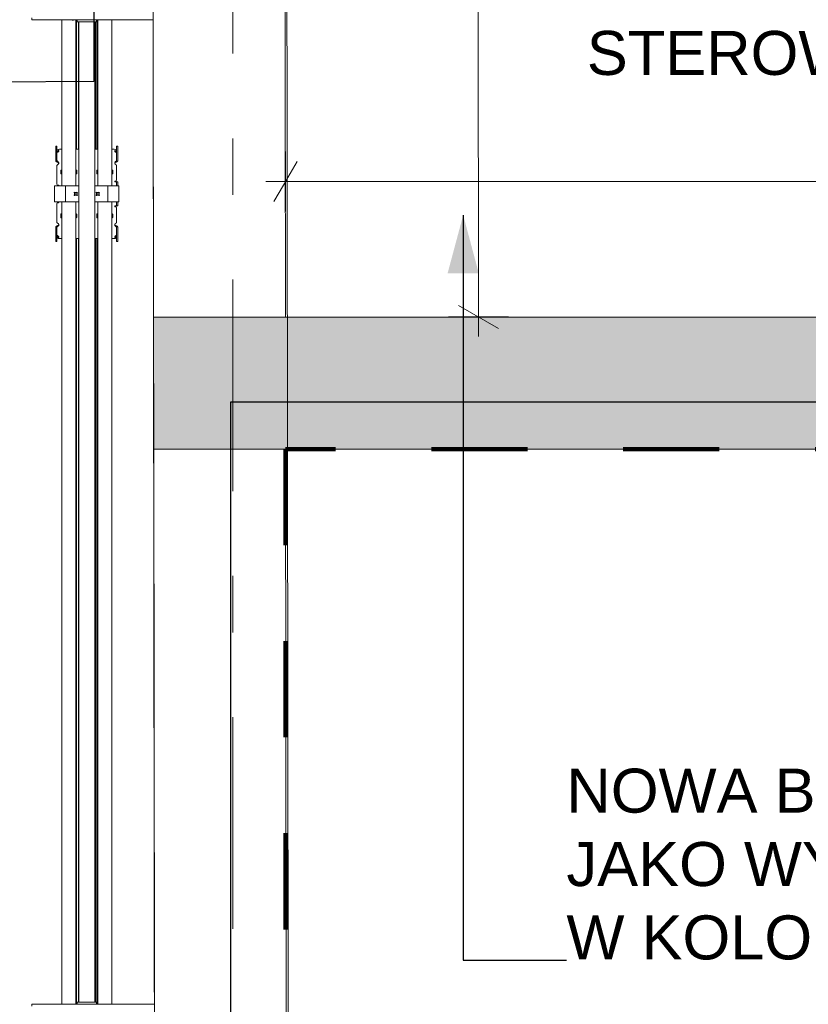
# Model space of a CAD drawing. Header units: centimetres. Extents: x -1436 to 1974, y -887 to 4352.
# Tile 54 of 105: x 589 to 786, y 2138 to 2384. Entities that reach past the tile are written whole.
import ezdxf
from ezdxf.enums import TextEntityAlignment as Align

# ---------------------------------------------------------------- set-up
doc = ezdxf.new("R2010")
doc.units = ezdxf.units.CM
doc.header["$MEASUREMENT"] = 0
for name, pattern in [('Przerywana', [48, 24, -24]), ('Przerywana podwójnie', [109.361107, 52.916665, -21.166666, 14.111111, -21.166666]), ('Wipeout_Contour', [100, 0, -100])]:
    doc.linetypes.add(name, pattern=pattern)
for name, color, linetype, lineweight, true_color in [('00 - nowa technologia myjni_Nr_pióra__246', 7, 'Continuous', 20, 0x1db3b3), ('103-Z Zakres opracowania_Nr_pióra__255', 7, 'Continuous', 140, 0x00a400), ('420-K Ściany_Nr_pióra__87', 7, 'Continuous', 20, 0xbfe1b7)]:
    doc.layers.add(name, color=color, linetype=linetype, lineweight=lineweight, true_color=true_color)
for name, color, linetype in [('131-Z Drogi', 7, 'Continuous'), ('299-A Wymiary Opisy', 7, 'Continuous'), ('410-K Osie główne', 7, 'Continuous'), ('420-K Ściany', 7, 'Continuous'), ('460 - Stropy', 7, 'Continuous'), ('Nowe_460 - Stropy', 7, 'Continuous')]:
    doc.layers.add(name, color=color, linetype=linetype)
for name, color, linetype, lineweight in [('131-Z Drogi_Nr_pióra__12', 7, 'Continuous', 13), ('199-Z Wymiary i opisy_Nr_pióra__11', 7, 'Continuous', 0), ('201-A Ppoż_Nr_pióra__31', 1, 'Continuous', 30), ('299-A Wymiary Opisy_Nr_pióra__11', 7, 'Continuous', 0), ('410-K Osie główne_Nr_pióra__11', 7, 'Continuous', 0), ('420-K Ściany_Nr_pióra__27', 7, 'Continuous', 20), ('460 - Stropy_Nr_pióra__12', 7, 'Continuous', 13), ('Nowe_199-Z Wymiary i opisy_Nr_pióra__135', 5, 'Continuous', 20), ('Nowe_460 - Stropy_Nr_pióra__135', 5, 'Continuous', 13)]:
    doc.layers.add(name, color=color, linetype=linetype, lineweight=lineweight)
doc.styles.add('STYL_AUTOMATYCZNY_1', font='arial.ttf')
doc.styles.add('STYL_AUTOMATYCZNY_2', font='arial.ttf')
doc.linetypes.add('PPOZ REI 60', pattern='A,0,[1,PW.01 RZUT PARTERU1.Shx,S=1.984127,R=0,X=0,Y=0],-400,0', length=400)
doc.dimstyles.new('STYL_AUTOMATYCZNY__1', dxfattribs={"dimtxt": 13, "dimasz": 7.6, "dimexe": 0.18, "dimexo": 0.0625, "dimgap": 0, "dimtad": 1, "dimdec": 0, "dimzin": 0, "dimdsep": 46, "dimtxsty": 'STYL_AUTOMATYCZNY_1', "dimblk": 'ARROWHEAD_2', "dimblk1": 'ARROWHEAD_2', "dimblk2": 'ARROWHEAD_2', "dimcen": 0.09, "dimclrd": 7, "dimclre": 7, "dimclrt": 7, "dimadec": 0, "dimazin": 0, "dimtfac": 1, "dimtdec": 4, "dimtmove": 0, "dimatfit": 3, "dimfxl": 0, "dimtolj": 1, "dimtzin": 0, "dimarcsym": 0})
doc.dimstyles.new('STYL_AUTOMATYCZNY__2', dxfattribs={"dimtxt": 13, "dimasz": 7.6, "dimexe": 0.18, "dimexo": 0.0625, "dimgap": 0, "dimtad": 1, "dimtih": 1, "dimtoh": 1, "dimdec": 0, "dimzin": 0, "dimdsep": 46, "dimtxsty": 'STYL_AUTOMATYCZNY_1', "dimblk": 'ARROWHEAD_2', "dimblk1": 'ARROWHEAD_2', "dimblk2": 'ARROWHEAD_2', "dimcen": 0.09, "dimclrd": 7, "dimclre": 7, "dimclrt": 7, "dimadec": 0, "dimazin": 0, "dimtfac": 1, "dimtdec": 4, "dimtmove": 0, "dimatfit": 3, "dimfxl": 0, "dimtolj": 1, "dimtzin": 0, "dimarcsym": 0})
doc.dimstyles.new('STYL_AUTOMATYCZNY__3', dxfattribs={"dimtxt": 0.18, "dimasz": 14.592, "dimexe": 0.18, "dimexo": 0.0625, "dimgap": 0, "dimtad": 0, "dimtih": 1, "dimtoh": 1, "dimdec": 4, "dimzin": 0, "dimdsep": 46, "dimcen": 0.09, "dimadec": 0, "dimazin": 0, "dimtfac": 1, "dimtdec": 4, "dimtmove": 0, "dimatfit": 3, "dimldrblk": 'ARROWHEAD_5', "dimfxl": 0, "dimtolj": 1, "dimtzin": 0, "dimarcsym": 0})

# ---------------------------------------------------------------- blocks, each defined once
blk = doc.blocks.new('Strop_1_1', base_point=(-767, -887.29))
at = {"layer": '131-Z Drogi_Nr_pióra__12', "color": 7, "linetype": 'Continuous', "lineweight": 13, "flags": 128}
blk.add_lwpolyline([(10.58, 3058.7), (654.77, 3058.7), (654.7, 2747.25), (1099.75, 2747.81), (1099.75, 2276.77), (655.29, 2276.77), (658.07, 59.1), (784.69, 58.94), (784.63, 6.89), (6.75, 7.87)], close=True, dxfattribs=at)
blk = doc.blocks.new('Strop_2_1', base_point=(6.75, 7.87))
at = {"layer": '460 - Stropy_Nr_pióra__12', "color": 7, "linetype": 'Continuous', "lineweight": 13, "flags": 128}
blk.add_lwpolyline([(6.75, 7.87), (658.57, 7.05), (655.73, 2276.77), (655.14, 2747.25), (654.75, 3058.7), (10.58, 3058.7)], close=True, dxfattribs=at)
blk = doc.blocks.new('Strop_3_1', base_point=(1099.75, 2747.25))
at = {"layer": 'Nowe_460 - Stropy_Nr_pióra__135', "color": 5, "linetype": 'Continuous', "lineweight": 13, "flags": 128}
blk.add_lwpolyline([(1099.75, 2747.25), (655.14, 2747.25), (655.73, 2276.77), (1099.75, 2276.77)], close=True, dxfattribs=at)
blk = doc.blocks.new('Ściana_4_1', base_point=(621.38, 3006.65))
at = {"layer": '420-K Ściany', "linetype": 'Continuous', "lineweight": 0, "true_color": 0x000000}
blk.add_hatch(color=18, dxfattribs=at).paths.add_polyline_path([(621.93, 2570.7), (625.08, 56.8), (658.08, 56.8), (655.12, 2413.81), (642.01, 2413.81), (642.01, 2453.81), (655.07, 2453.81), (654.93, 2570.74)])
at = {"layer": '420-K Ściany_Nr_pióra__27', "color": 7, "linetype": 'Continuous', "lineweight": 20, "flags": 128}
for points in [[(621.93, 2570.7), (625.07, 59.14)], [(655.25, 2309.77), (655.12, 2413.81)], [(658.08, 56.8), (655.29, 2276.77)]]:
    blk.add_lwpolyline(points, dxfattribs=at)
blk = doc.blocks.new('Ściana_7_1', base_point=(1066.75, 2309.77))
at = {"layer": '420-K Ściany', "linetype": 'Continuous', "lineweight": 0, "true_color": 0x000000}
for points in [[(655.29, 2276.77), (622.25, 2309.77), (622.29, 2276.77)], [(1066.75, 2309.77), (655.25, 2309.77), (655.29, 2276.77), (1066.75, 2276.77)]]:
    blk.add_hatch(color=18, dxfattribs=at).paths.add_polyline_path(points)
at = {"layer": '420-K Ściany_Nr_pióra__27', "color": 7, "linetype": 'Continuous', "lineweight": 20}
blk.add_line((655.29, 2276.77), (622.29, 2276.77), dxfattribs=at)
at = {"layer": '420-K Ściany_Nr_pióra__27', "color": 7, "linetype": 'Continuous', "lineweight": 20, "flags": 128}
for points in [[(622.25, 2309.77), (622.29, 2276.77)], [(1066.75, 2309.77), (655.25, 2309.77)], [(655.29, 2276.77), (1066.75, 2276.77)]]:
    blk.add_lwpolyline(points, dxfattribs=at)
blk = doc.blocks.new('Ściana_21_1', base_point=(622.25, 2309.77))
at = {"color": 254, "linetype": 'Wipeout_Contour', "lineweight": 0, "ltscale": 6017.385693}
blk.add_wipeout([(655.29, 2276.77), (622.29, 2276.77), (625.07, 59.14), (658.07, 59.1)], dxfattribs=at).dxf.layer = '420-K Ściany'
at = {"layer": '420-K Ściany_Nr_pióra__27', "color": 7, "linetype": 'Continuous', "lineweight": 20}
blk.add_line((655.29, 2276.77), (622.29, 2276.77), dxfattribs=at)
at = {"layer": '420-K Ściany_Nr_pióra__87', "color": 9, "linetype": 'Continuous', "lineweight": 20, "true_color": 0xbfe1b7, "flags": 128}
for points in [[(622.29, 2276.77), (625.07, 59.14)], [(658.07, 59.1), (655.29, 2276.77)]]:
    blk.add_lwpolyline(points, dxfattribs=at)
blk = doc.blocks.new('Ściana_22_1', base_point=(621.75, 2714.21))
at = {"color": 254, "linetype": 'Wipeout_Contour', "lineweight": 0, "ltscale": 11126.932924}
blk.add_wipeout([(654.75, 2714.25), (621.75, 2714.21), (621.76, 2700.7), (654.76, 2700.74)], dxfattribs=at).dxf.layer = '420-K Ściany'
at = {"color": 254, "linetype": 'Wipeout_Contour', "lineweight": 0, "ltscale": 20165.322229}
blk.add_wipeout([(621.93, 2570.7), (622.25, 2309.77), (655.25, 2309.77), (655.12, 2413.81), (642.01, 2413.81), (642.01, 2453.81), (655.07, 2453.81), (654.93, 2570.74)], dxfattribs=at).dxf.layer = '420-K Ściany'
at = {"layer": '420-K Ściany_Nr_pióra__87', "color": 9, "linetype": 'Continuous', "lineweight": 20, "true_color": 0xbfe1b7, "flags": 128}
for points in [[(654.75, 2714.25), (621.75, 2714.21)], [(621.75, 2714.21), (621.76, 2700.7)], [(654.76, 2700.74), (654.75, 2714.25)], [(621.93, 2570.7), (622.25, 2309.77)], [(655.07, 2453.81), (654.93, 2570.74)], [(655.25, 2309.77), (655.12, 2413.81)], [(622.25, 2309.77), (655.25, 2309.77)]]:
    blk.add_lwpolyline(points, dxfattribs=at)
blk = doc.blocks.new('Standardowy znacznik osi[25]_1', base_point=(642.06, 3403.44))
at = {"layer": '410-K Osie główne_Nr_pióra__11', "color": 7, "linetype": 'Przerywana podwójnie', "lineweight": 0}
blk.add_line((642.06, 3303.44), (642.06, -164.96), dxfattribs=at)
at = {"layer": '410-K Osie główne_Nr_pióra__11', "color": 7, "lineweight": 0, "style": 'STYL_AUTOMATYCZNY_2'}
for tag, p in [('AC_MarkerText_1_0', (642.06, 3425.94)), ('AC_MarkerText_1_1', (642.06, -272.46))]:
    blk.add_attdef(tag, text='', height=15, rotation=360, dxfattribs=at).set_placement(p, align=Align.TOP_CENTER)
blk = doc.blocks.new('*D80')
at = {"layer": '299-A Wymiary Opisy_Nr_pióra__11', "color": 7, "linetype": 'Continuous', "lineweight": 0}
for p, q in [((62.4, 2870.08), (62.38, 2855.08)), ((621.21, 2869.38), (621.19, 2854.38)), ((65.28, 2867.58), (59.49, 2857.58)), ((618.3, 2856.88), (624.09, 2866.88)), ((62.39, 2862.58), (57.5, 2862.59)), ((621.2, 2861.88), (62.39, 2862.58)), ((626.09, 2861.87), (621.2, 2861.88))]:
    blk.add_line(p, q, dxfattribs=at)
at = {"layer": '299-A Wymiary Opisy_Nr_pióra__11', "color": 7, "lineweight": 0, "insert": (326.92, 2864.85), "char_height": 13, "attachment_point": 7, "rotation": 359.928, "style": 'STYL_AUTOMATYCZNY_1'}
blk.add_mtext('\\A1;{\\pql;\\fArial|b0|i0|c238|p0;\\W1.000000;559}', dxfattribs=at)
blk = doc.blocks.new('ARROWHEAD_2')
at = {"color": 0, "linetype": 'Continuous', "lineweight": 0}
for p, q in [((-0.378, -0.655), (0.378, 0.655)), ((0, 0), (-1, 0))]:
    blk.add_line(p, q, dxfattribs=at)
blk = doc.blocks.new('*D87')
at = {"layer": '299-A Wymiary Opisy_Nr_pióra__11', "color": 7, "linetype": 'Continuous', "lineweight": 0}
for p, q in [((583.31, 2567.76), (573.3, 2573.53)), ((578.3, 2570.64), (581.45, 59.08)), ((576.45, 61.97), (586.45, 56.2)), ((573.95, 59.08), (588.95, 59.09)), ((581.45, 59.08), (581.46, 54.19))]:
    blk.add_line(p, q, dxfattribs=at)
at = {"layer": '299-A Wymiary Opisy_Nr_pióra__11', "color": 7, "lineweight": 0, "insert": (582.45, 1337.18), "char_height": 13, "attachment_point": 7, "rotation": 270.0718, "style": 'STYL_AUTOMATYCZNY_1'}
blk.add_mtext('\\A1;{\\pql;\\fArial|b0|i0|c238|p0;\\W1.000000;2\xa0512}', dxfattribs=at)
blk = doc.blocks.new('*D121')
at = {"layer": '299-A Wymiary Opisy_Nr_pióra__11', "color": 7, "linetype": 'Continuous', "lineweight": 0}
for p, q in [((655.25, 2336.17), (655.25, 2351.17)), ((1066.75, 2336.17), (1066.75, 2351.17)), ((658.14, 2348.67), (652.37, 2338.67)), ((1063.86, 2338.67), (1069.63, 2348.67)), ((650.36, 2343.67), (655.25, 2343.67)), ((655.25, 2343.67), (1066.75, 2343.67)), ((1066.75, 2343.67), (1071.64, 2343.67))]:
    blk.add_line(p, q, dxfattribs=at)
at = {"layer": '299-A Wymiary Opisy_Nr_pióra__11', "color": 7, "lineweight": 0, "insert": (846.79, 2346.27), "char_height": 13, "attachment_point": 7, "style": 'STYL_AUTOMATYCZNY_1'}
blk.add_mtext('\\A1;{\\pql;\\fArial|b0|i0|c238|p0;\\W1.000000;411}', dxfattribs=at)
blk = doc.blocks.new('*D122')
at = {"layer": '299-A Wymiary Opisy_Nr_pióra__11', "color": 7, "linetype": 'Continuous', "lineweight": 0}
for p, q in [((703.2, 2570.8), (703.04, 2700.8)), ((698.2, 2573.68), (708.21, 2567.92)), ((710.7, 2570.81), (695.7, 2570.79)), ((703.53, 2309.83), (703.2, 2570.8)), ((698.53, 2312.71), (708.53, 2306.95)), ((711.03, 2309.84), (696.03, 2309.82)), ((703.54, 2304.94), (703.53, 2309.83))]:
    blk.add_line(p, q, dxfattribs=at)
at = {"layer": '299-A Wymiary Opisy_Nr_pióra__11', "color": 7, "lineweight": 0, "insert": (705.95, 2455.19), "char_height": 13, "attachment_point": 7, "rotation": 270.0718, "style": 'STYL_AUTOMATYCZNY_1'}
blk.add_mtext('\\A1;{\\pql;\\fArial|b0|i0|c238|p0;\\W1.000000;261}', dxfattribs=at)
blk = doc.blocks.new('ARROWHEAD_5')
at = {"linetype": 'Continuous', "lineweight": 0}
blk.add_hatch(color=0, dxfattribs=at).paths.add_polyline_path([(-1, 0.2679), (0, 0), (-1, -0.2679)])
at = {"color": 0, "linetype": 'Continuous', "lineweight": 0}
blk.add_line((0, 0), (-1, 0), dxfattribs=at)

msp = doc.modelspace()

# ---------------------------------------------------------------- linework, layer by layer
at = {"layer": '00 - nowa technologia myjni_Nr_pióra__246', "color": 132, "linetype": 'Continuous', "lineweight": 20, "true_color": 0x1db3b3}
for p, q in [((591.83, 2384.08), (591.83, 2384.58)), ((629.43, 2384.08), (591.83, 2384.08)), ((599.28, 2361.14), (599.28, 2384.08)), ((601.91, 2384.08), (601.91, 2384.04)), ((601.91, 2384.04), (601.94, 2384.04)), ((601.94, 2384.04), (602.19, 2384.04)), ((602.19, 2384.04), (602.19, 2384.08)), ((602.78, 2361.14), (602.78, 2384.08)), ((602.79, 2384.04), (602.79, 2384.08)), ((602.79, 2384.04), (602.82, 2384.04)), ((602.82, 2384.04), (603.08, 2384.04)), ((603, 2361.14), (603, 2384.04)), ((603.11, 2384.04), (603.08, 2384.04)), ((603.11, 2384.08), (603.11, 2383.58)), ((603.93, 2383.58), (603.11, 2383.58)), ((603.48, 2361.14), (603.48, 2383.58)), ((603.53, 2383.58), (603.53, 2138.58)), ((607.13, 2383.58), (603.93, 2383.58)), ((607.96, 2383.58), (607.13, 2383.58)), ((607.53, 2383.58), (607.53, 2138.58)), ((607.81, 2361.14), (607.81, 2383.58)), ((607.96, 2384.08), (607.96, 2383.58)), ((608.13, 2361.14), (608.13, 2384.08)), ((608.28, 2361.14), (608.28, 2384.08)), ((611.78, 2361.14), (611.78, 2384.08)), ((629.43, 2383.65), (629.43, 2384.25)), ((629.43, 2383.63), (629.43, 2383.65)), ((629.43, 2383.65), (641.93, 2383.65)), ((629.43, 2383.63), (629.43, 2383.23)), ((629.43, 2383.63), (634.43, 2383.63)), ((629.43, 2383.23), (634.43, 2383.23)), ((634.43, 2383.63), (634.43, 2383.65)), ((634.43, 2383.63), (634.43, 2383.23)), ((636.93, 2383.63), (636.93, 2383.65)), ((636.93, 2383.63), (636.93, 2383.23)), ((636.93, 2383.63), (641.93, 2383.63)), ((636.93, 2383.23), (641.93, 2383.23)), ((641.93, 2384.08), (641.93, 2384.17)), ((641.93, 2383.63), (641.93, 2384.08)), ((641.93, 2383.65), (641.93, 2384.08)), ((641.93, 2384.08), (642.53, 2384.08)), ((641.93, 2383.63), (641.93, 2383.23)), ((599.28, 2352.26), (599.28, 2361.14)), ((602.78, 2352.26), (602.78, 2361.14)), ((603, 2352.26), (603, 2361.14)), ((603.48, 2352.26), (603.48, 2361.14)), ((607.81, 2352.26), (607.81, 2361.14)), ((608.13, 2352.26), (608.13, 2361.14)), ((608.28, 2352.26), (608.28, 2361.14)), ((611.78, 2352.26), (611.78, 2361.14)), ((597.78, 2352.15), (597.78, 2352.5)), ((598.08, 2352.5), (597.78, 2352.5)), ((597.78, 2350.94), (597.78, 2352.15)), ((597.78, 2349.54), (597.78, 2350.94)), ((598.08, 2352.15), (598.08, 2352.5)), ((598.08, 2352.15), (598.08, 2350.94)), ((598.08, 2349.54), (598.08, 2350.94)), ((598.53, 2351.35), (598.53, 2351.35)), ((599.28, 2351.75), (599.08, 2351.75)), ((599.28, 2350.02), (599.28, 2352.26)), ((602.78, 2350.02), (602.78, 2352.26)), ((603.53, 2351.75), (602.78, 2351.75)), ((603, 2351.75), (603, 2352.26)), ((603.48, 2351.75), (603.48, 2352.26)), ((608.28, 2351.75), (607.53, 2351.75)), ((607.81, 2351.75), (607.81, 2352.26)), ((608.13, 2351.75), (608.13, 2352.26)), ((608.28, 2350.02), (608.28, 2352.26)), ((611.78, 2350.02), (611.78, 2352.26)), ((611.98, 2351.75), (611.78, 2351.75)), ((612.98, 2352.5), (612.98, 2352.15)), ((612.98, 2352.5), (613.28, 2352.5)), ((612.98, 2350.94), (612.98, 2352.15)), ((612.98, 2350.94), (612.98, 2349.54)), ((613.28, 2352.5), (613.28, 2352.15)), ((613.28, 2352.15), (613.28, 2350.94)), ((613.28, 2350.94), (613.28, 2349.54)), ((597.78, 2349.54), (597.78, 2348.82)), ((597.78, 2348.82), (597.78, 2348.77)), ((598.08, 2348.77), (597.78, 2348.77)), ((598.08, 2348.82), (598.08, 2349.54)), ((598.08, 2348.82), (598.08, 2348.77)), ((598.08, 2347.69), (598.08, 2344.71)), ((598.33, 2348.67), (598.33, 2348.47)), ((598.53, 2348.33), (598.53, 2348.33)), ((598.53, 2348.31), (598.53, 2348.33)), ((599.28, 2347.7), (599.28, 2350.02)), ((599.28, 2346.37), (599.28, 2347.7)), ((602.78, 2347.7), (602.78, 2350.02)), ((602.78, 2346.37), (602.78, 2347.7)), ((608.28, 2347.7), (608.28, 2350.02)), ((608.28, 2346.37), (608.28, 2347.7)), ((611.78, 2347.7), (611.78, 2350.02)), ((611.78, 2346.37), (611.78, 2347.7)), ((612.73, 2348.67), (612.73, 2348.47)), ((612.98, 2348.82), (612.98, 2349.54)), ((612.98, 2348.77), (612.98, 2348.82)), ((612.98, 2348.77), (613.28, 2348.77)), ((612.98, 2344.71), (612.98, 2347.69)), ((613.28, 2349.54), (613.28, 2348.82)), ((613.28, 2348.77), (613.28, 2348.82)), ((599.03, 2346.42), (599.03, 2345.67)), ((599.28, 2346.51), (599.13, 2346.51)), ((599.28, 2346.41), (599.13, 2346.41)), ((599.28, 2345.57), (599.13, 2345.57)), ((599.28, 2342.94), (599.28, 2346.37)), ((602.93, 2346.51), (602.78, 2346.51)), ((602.93, 2346.41), (602.78, 2346.41)), ((602.78, 2342.94), (602.78, 2346.37)), ((602.93, 2345.57), (602.78, 2345.57)), ((603, 2346.37), (603, 2346.39)), ((603, 2345.6), (603, 2346.37)), ((603, 2345.84), (603.03, 2345.84)), ((603, 2345.74), (603.03, 2345.74)), ((603.03, 2345.67), (603.03, 2346.42)), ((608.03, 2346.42), (608.03, 2345.67)), ((608.28, 2346.51), (608.13, 2346.51)), ((608.13, 2346.37), (608.13, 2346.41)), ((608.28, 2346.41), (608.13, 2346.41)), ((608.13, 2345.57), (608.13, 2346.37)), ((608.28, 2345.57), (608.13, 2345.57)), ((608.28, 2342.94), (608.28, 2346.37)), ((611.93, 2346.51), (611.78, 2346.51)), ((611.93, 2346.41), (611.78, 2346.41)), ((611.78, 2342.94), (611.78, 2346.37)), ((611.93, 2345.57), (611.78, 2345.57)), ((612.03, 2345.67), (612.03, 2346.42)), ((598.08, 2344.71), (598.08, 2344.43)), ((598.08, 2344.43), (598.08, 2342.98)), ((598.43, 2342.78), (598.28, 2342.78)), ((599.28, 2342.94), (599.28, 2342.58)), ((602.78, 2342.94), (602.78, 2342.58)), ((608.28, 2342.94), (608.28, 2342.58)), ((611.78, 2342.94), (611.78, 2342.58)), ((612.63, 2343.78), (612.78, 2343.78)), ((612.73, 2343.58), (612.63, 2343.58)), ((612.73, 2343.58), (612.98, 2343.58)), ((612.98, 2344.43), (612.98, 2344.71)), ((612.98, 2343.98), (612.98, 2344.43)), ((612.98, 2343.58), (612.98, 2342.58)), ((612.98, 2343.58), (613.28, 2343.58)), ((613.28, 2343.58), (613.28, 2342.58)), ((597.48, 2342.58), (597.48, 2338.58)), ((598.03, 2342.58), (597.48, 2342.58)), ((599.98, 2342.58), (598.03, 2342.58)), ((600.23, 2342.58), (599.98, 2342.58)), ((600.23, 2342.58), (600.23, 2338.58)), ((600.78, 2342.58), (600.23, 2342.58)), ((603.38, 2342.58), (600.78, 2342.58)), ((602.46, 2340.79), (602.46, 2340.37)), ((602.57, 2340.9), (602.99, 2340.9)), ((602.78, 2340.9), (602.78, 2340.58)), ((602.78, 2340.25), (602.78, 2340.58)), ((603.11, 2340.37), (603.11, 2340.79)), ((603.38, 2342.58), (603.53, 2342.58)), ((607.53, 2342.58), (607.68, 2342.58)), ((610.28, 2342.58), (607.68, 2342.58)), ((607.96, 2340.79), (607.96, 2340.37)), ((608.49, 2340.9), (608.07, 2340.9)), ((608.28, 2340.9), (608.28, 2340.58)), ((608.28, 2340.25), (608.28, 2340.58)), ((608.61, 2340.37), (608.61, 2340.79)), ((610.83, 2342.58), (610.28, 2342.58)), ((611.08, 2342.58), (610.83, 2342.58)), ((610.83, 2338.58), (610.83, 2342.58)), ((613.03, 2342.58), (611.08, 2342.58)), ((613.58, 2342.58), (613.03, 2342.58)), ((613.58, 2338.58), (613.58, 2342.58)), ((597.48, 2338.58), (598.03, 2338.58)), ((598.03, 2338.58), (599.98, 2338.58)), ((598.08, 2338.18), (598.08, 2336.72)), ((598.43, 2338.38), (598.28, 2338.38)), ((599.28, 2338.21), (599.28, 2338.58)), ((599.28, 2334.79), (599.28, 2338.21)), ((599.98, 2338.58), (600.23, 2338.58)), ((600.23, 2338.58), (600.78, 2338.58)), ((600.78, 2338.58), (603.38, 2338.58)), ((601.73, 2338.58), (603.53, 2338.58)), ((602.57, 2340.25), (602.99, 2340.25)), ((602.78, 2338.21), (602.78, 2338.58)), ((602.78, 2334.79), (602.78, 2338.21)), ((607.53, 2338.58), (609.33, 2338.58)), ((607.68, 2338.58), (610.28, 2338.58)), ((608.49, 2340.25), (608.07, 2340.25)), ((608.28, 2338.21), (608.28, 2338.58)), ((608.28, 2334.79), (608.28, 2338.21)), ((610.28, 2338.58), (610.83, 2338.58)), ((610.83, 2338.58), (611.08, 2338.58)), ((611.08, 2338.58), (613.03, 2338.58)), ((611.78, 2338.21), (611.78, 2338.58)), ((611.78, 2334.79), (611.78, 2338.21)), ((612.98, 2338.58), (612.98, 2337.58)), ((613.03, 2338.58), (613.58, 2338.58)), ((613.28, 2338.58), (613.28, 2337.58)), ((598.08, 2336.72), (598.08, 2336.44)), ((598.08, 2333.46), (598.08, 2336.44)), ((599.03, 2335.48), (599.03, 2334.73)), ((599.13, 2335.58), (599.28, 2335.58)), ((602.78, 2335.58), (602.93, 2335.58)), ((603, 2334.79), (603, 2335.55)), ((603.03, 2335.41), (603, 2335.41)), ((603.03, 2334.73), (603.03, 2335.48)), ((608.03, 2335.48), (608.03, 2334.73)), ((608.13, 2334.79), (608.13, 2335.58)), ((608.13, 2335.58), (608.28, 2335.58)), ((611.78, 2335.58), (611.93, 2335.58)), ((612.03, 2334.73), (612.03, 2335.48)), ((612.63, 2337.58), (612.73, 2337.58)), ((612.63, 2337.38), (612.78, 2337.38)), ((612.73, 2337.58), (612.98, 2337.58)), ((612.98, 2337.58), (613.28, 2337.58)), ((612.98, 2336.72), (612.98, 2337.18)), ((612.98, 2336.44), (612.98, 2336.72)), ((612.98, 2336.44), (612.98, 2333.46)), ((599.13, 2334.74), (599.28, 2334.74)), ((599.13, 2334.64), (599.28, 2334.64)), ((599.28, 2334.79), (599.28, 2333.45)), ((599.28, 2331.14), (599.28, 2333.45)), ((602.78, 2334.79), (602.78, 2333.45)), ((602.78, 2334.74), (602.93, 2334.74)), ((602.78, 2334.64), (602.93, 2334.64)), ((602.78, 2331.14), (602.78, 2333.45)), ((603.03, 2335.31), (603, 2335.31)), ((603, 2334.79), (603, 2334.76)), ((608.13, 2334.79), (608.13, 2334.74)), ((608.13, 2334.74), (608.28, 2334.74)), ((608.13, 2334.64), (608.28, 2334.64)), ((608.28, 2334.79), (608.28, 2333.45)), ((608.28, 2331.14), (608.28, 2333.45)), ((611.78, 2334.79), (611.78, 2333.45)), ((611.78, 2334.74), (611.93, 2334.74)), ((611.78, 2334.64), (611.93, 2334.64)), ((611.78, 2331.14), (611.78, 2333.45)), ((597.78, 2332.38), (597.78, 2332.34)), ((598.08, 2332.38), (597.78, 2332.38)), ((597.78, 2331.62), (597.78, 2332.34)), ((597.78, 2330.21), (597.78, 2331.62)), ((598.08, 2332.38), (598.08, 2332.34)), ((598.08, 2332.34), (598.08, 2331.62)), ((598.08, 2330.21), (598.08, 2331.62)), ((598.33, 2332.48), (598.33, 2332.68)), ((599.28, 2331.14), (599.28, 2328.9)), ((602.78, 2331.14), (602.78, 2328.9)), ((608.28, 2331.14), (608.28, 2328.9)), ((611.78, 2331.14), (611.78, 2328.9)), ((612.53, 2332.85), (612.53, 2332.82)), ((612.53, 2332.82), (612.53, 2332.82)), ((612.73, 2332.48), (612.73, 2332.68)), ((612.98, 2332.34), (612.98, 2332.38)), ((612.98, 2332.38), (613.28, 2332.38)), ((612.98, 2332.34), (612.98, 2331.62)), ((612.98, 2331.62), (612.98, 2330.21)), ((613.28, 2332.34), (613.28, 2332.38)), ((613.28, 2331.62), (613.28, 2332.34)), ((613.28, 2331.62), (613.28, 2330.21)), ((597.78, 2329.01), (597.78, 2330.21)), ((597.78, 2328.65), (597.78, 2329.01)), ((598.08, 2328.65), (597.78, 2328.65)), ((598.08, 2330.21), (598.08, 2329.01)), ((598.08, 2328.65), (598.08, 2329.01)), ((599.28, 2329.41), (599.08, 2329.41)), ((599.28, 2320.01), (599.28, 2328.9)), ((603.53, 2329.41), (602.78, 2329.41)), ((602.78, 2320.01), (602.78, 2328.9)), ((603, 2329.41), (603, 2328.9)), ((603, 2320.01), (603, 2328.9)), ((603.48, 2329.41), (603.48, 2328.9)), ((603.48, 2320.01), (603.48, 2328.9)), ((608.28, 2329.41), (607.53, 2329.41)), ((607.81, 2329.41), (607.81, 2328.9)), ((607.81, 2320.01), (607.81, 2328.9)), ((608.13, 2329.41), (608.13, 2328.9)), ((608.13, 2320.01), (608.13, 2328.9)), ((608.28, 2320.01), (608.28, 2328.9)), ((611.98, 2329.41), (611.78, 2329.41)), ((611.78, 2320.01), (611.78, 2328.9)), ((612.53, 2329.8), (612.53, 2329.8)), ((612.98, 2329.01), (612.98, 2330.21)), ((612.98, 2329.01), (612.98, 2328.65)), ((612.98, 2328.65), (613.28, 2328.65)), ((613.28, 2330.21), (613.28, 2329.01)), ((613.28, 2329.01), (613.28, 2328.65)), ((599.28, 2320.01), (599.28, 2256.93)), ((602.78, 2320.01), (602.78, 2256.93)), ((603, 2320.01), (603, 2256.93)), ((603.48, 2320.01), (603.48, 2256.93)), ((607.81, 2320.01), (607.81, 2256.93)), ((608.13, 2320.01), (608.13, 2256.93)), ((608.28, 2320.01), (608.28, 2256.93)), ((611.78, 2320.01), (611.78, 2256.93)), ((599.28, 2213.88), (599.28, 2256.93)), ((602.78, 2213.88), (602.78, 2256.93)), ((603, 2213.88), (603, 2256.93)), ((603.48, 2213.88), (603.48, 2256.93)), ((607.81, 2213.88), (607.81, 2256.93)), ((608.13, 2213.88), (608.13, 2256.93)), ((608.28, 2213.88), (608.28, 2256.93)), ((611.78, 2213.88), (611.78, 2256.93)), ((599.28, 2138.87), (599.28, 2213.88)), ((602.78, 2138.87), (602.78, 2213.88)), ((603, 2138.87), (603, 2213.88)), ((603.48, 2138.87), (603.48, 2213.88)), ((607.81, 2138.87), (607.81, 2213.88)), ((608.13, 2138.87), (608.13, 2213.88)), ((608.28, 2138.87), (608.28, 2213.88)), ((611.78, 2138.87), (611.78, 2213.88)), ((599.28, 2138.08), (599.28, 2138.87)), ((602.78, 2138.08), (602.78, 2138.87)), ((603, 2138.08), (603, 2138.87)), ((603.11, 2138.58), (603.11, 2138.08)), ((603.93, 2138.58), (603.11, 2138.58)), ((603.48, 2138.58), (603.48, 2138.87)), ((607.13, 2138.58), (603.93, 2138.58)), ((607.96, 2138.58), (607.13, 2138.58)), ((607.81, 2138.58), (607.81, 2138.87)), ((607.96, 2138.58), (607.96, 2138.08)), ((608.13, 2138.08), (608.13, 2138.87)), ((608.28, 2138.08), (608.28, 2138.87)), ((611.78, 2138.08), (611.78, 2138.87)), ((629.43, 2138.53), (629.43, 2138.93)), ((629.43, 2138.93), (634.43, 2138.93)), ((629.43, 2138.5), (629.43, 2138.53)), ((629.43, 2138.53), (634.43, 2138.53)), ((629.43, 2137.9), (629.43, 2138.5)), ((629.43, 2138.5), (641.93, 2138.5)), ((634.43, 2138.53), (634.43, 2138.93)), ((634.43, 2138.5), (634.43, 2138.53)), ((636.93, 2138.53), (636.93, 2138.93)), ((636.93, 2138.93), (641.93, 2138.93)), ((636.93, 2138.5), (636.93, 2138.53)), ((636.93, 2138.53), (641.93, 2138.53)), ((641.93, 2138.53), (641.93, 2138.93)), ((641.93, 2138.08), (641.93, 2138.53)), ((641.93, 2138.08), (641.93, 2138.5)), ((629.43, 2138.08), (591.83, 2138.08)), ((591.83, 2137.58), (591.83, 2138.08)), ((641.93, 2138), (641.93, 2138.08)), ((641.93, 2138.08), (642.53, 2138.08))]:
    msp.add_line(p, q, dxfattribs=at)
for points in [[(598.08, 2351.2), (598.09, 2351.13), (598.1, 2351.07), (598.11, 2351.05), (598.13, 2351.03), (598.16, 2351), (598.2, 2350.99), (598.25, 2350.99), (598.3, 2351.01), (598.33, 2351.04)], [(598.53, 2351.35), (598.53, 2351.39), (598.52, 2351.42), (598.51, 2351.43), (598.48, 2351.45)], [(612.58, 2351.45), (612.56, 2351.44), (612.54, 2351.42), (612.54, 2351.41), (612.53, 2351.37), (612.53, 2351.35)], [(612.73, 2351.04), (612.78, 2351.01), (612.82, 2350.99), (612.85, 2350.99), (612.87, 2350.99), (612.89, 2351), (612.91, 2351.01), (612.93, 2351.02), (612.94, 2351.04), (612.96, 2351.06), (612.97, 2351.09), (612.98, 2351.15), (612.98, 2351.2)], [(598.33, 2348.47), (598.16, 2348.54), (598.07, 2348.58), (598.01, 2348.61), (597.96, 2348.64), (597.91, 2348.68), (597.86, 2348.71), (597.83, 2348.74), (597.81, 2348.77)], [(598.33, 2348.67), (598.31, 2348.69), (598.25, 2348.72), (598.2, 2348.76), (598.12, 2348.81), (598.09, 2348.83), (598.09, 2348.83), (598.08, 2348.83)], [(598.53, 2348.33), (598.53, 2348.38), (598.53, 2348.41), (598.52, 2348.44)], [(598.52, 2348.2), (598.53, 2348.27), (598.53, 2348.33)], [(612.54, 2348.44), (612.53, 2348.41), (612.53, 2348.34), (612.53, 2348.33)], [(612.53, 2348.33), (612.53, 2348.26), (612.54, 2348.2)], [(612.98, 2348.83), (612.98, 2348.83), (612.97, 2348.83), (612.91, 2348.79), (612.84, 2348.74), (612.79, 2348.71), (612.73, 2348.67)], [(613.26, 2348.77), (613.21, 2348.72), (613.14, 2348.66), (613.05, 2348.61), (612.95, 2348.56), (612.88, 2348.53), (612.73, 2348.47)], [(598.53, 2332.82), (598.53, 2332.88), (598.52, 2332.95)], [(612.54, 2332.95), (612.53, 2332.88), (612.53, 2332.82)], [(597.81, 2332.38), (597.86, 2332.43), (597.93, 2332.49), (598.01, 2332.54), (598.11, 2332.59), (598.19, 2332.62), (598.33, 2332.68)], [(598.08, 2332.32), (598.09, 2332.32), (598.1, 2332.33), (598.15, 2332.36), (598.23, 2332.41), (598.27, 2332.44), (598.33, 2332.48)], [(598.52, 2332.71), (598.53, 2332.75), (598.53, 2332.77), (598.53, 2332.82)], [(612.53, 2332.82), (612.53, 2332.77), (612.53, 2332.75), (612.54, 2332.71)], [(612.73, 2332.68), (612.9, 2332.61), (612.99, 2332.57), (613.05, 2332.54), (613.11, 2332.51), (613.16, 2332.48), (613.2, 2332.44), (613.23, 2332.41), (613.26, 2332.38)], [(612.73, 2332.48), (612.76, 2332.46), (612.81, 2332.43), (612.86, 2332.39), (612.94, 2332.34), (612.97, 2332.32), (612.98, 2332.32), (612.98, 2332.32)], [(598.33, 2330.12), (598.29, 2330.15), (598.24, 2330.16), (598.22, 2330.16), (598.19, 2330.16), (598.17, 2330.15), (598.15, 2330.14), (598.14, 2330.13), (598.12, 2330.11), (598.11, 2330.09), (598.1, 2330.06), (598.08, 2330), (598.08, 2329.95)], [(598.48, 2329.7), (598.51, 2329.71), (598.52, 2329.73), (598.53, 2329.75), (598.53, 2329.78), (598.53, 2329.8)], [(612.53, 2329.8), (612.53, 2329.77), (612.54, 2329.73), (612.55, 2329.72), (612.58, 2329.7)], [(612.98, 2329.95), (612.98, 2330.02), (612.96, 2330.08), (612.95, 2330.1), (612.93, 2330.12), (612.9, 2330.15), (612.86, 2330.16), (612.81, 2330.16), (612.77, 2330.14), (612.73, 2330.12)]]:
    msp.add_lwpolyline(points, dxfattribs=at)
for centre, radius, start, end in [((602.65, 2384.28), 0.748, 195.7945, 198.481), ((603.53, 2384.28), 0.748, 195.7928, 198.4794), ((602.37, 2384.28), 0.748, 341.5206, 344.2072), ((598.2, 2351.35), 0.331, 327.8924, 0.474), ((612.86, 2351.35), 0.331, 179.526, 212.1075), ((598.09, 2348.83), 0.00314, 101.0441, 195.6522), ((598.12, 2348.13), 0.422, 13.6648, 16.5226), ((612.95, 2348.13), 0.424, 163.4854, 166.3115), ((612.98, 2348.83), 0.00313, 344.3608, 78.8818), ((598.28, 2342.98), 0.2, 180, 270), ((598.43, 2342.68), 0.1, 270, 90), ((612.63, 2343.68), 0.1, 90, 270), ((612.78, 2343.98), 0.2, 270, 0), ((602.46, 2340.9), 0.075, 23.5782, 246.4218), ((602.46, 2340.25), 0.075, 113.5782, 336.4218), ((602.41, 2340.79), 0.05, 0, 66.4218), ((602.41, 2340.37), 0.05, 293.5782, 0), ((602.57, 2340.95), 0.05, 203.5782, 270), ((602.99, 2340.95), 0.05, 270, 336.4218), ((603.11, 2340.9), 0.075, 293.5782, 156.4218), ((603.11, 2340.25), 0.075, 203.5782, 66.4218), ((603.16, 2340.79), 0.05, 113.5782, 180), ((603.16, 2340.37), 0.05, 180, 246.4218), ((603.38, 2342.28), 0.3, 60.001, 90), ((607.68, 2342.28), 0.3, 90, 120.001), ((607.96, 2340.9), 0.075, 23.5782, 246.4218), ((607.96, 2340.25), 0.075, 113.5782, 336.4218), ((607.91, 2340.79), 0.05, 0, 66.4218), ((607.91, 2340.37), 0.05, 293.5782, 0), ((608.07, 2340.95), 0.05, 203.5782, 270), ((608.49, 2340.95), 0.05, 270, 336.4218), ((608.61, 2340.9), 0.075, 293.5782, 156.4218), ((608.61, 2340.25), 0.075, 203.5782, 66.4218), ((608.66, 2340.79), 0.05, 113.5782, 180), ((608.66, 2340.37), 0.05, 180, 246.4218), ((598.28, 2338.18), 0.2, 90, 180), ((598.43, 2338.48), 0.1, 270, 90), ((602.57, 2340.2), 0.05, 90, 156.4218), ((602.99, 2340.2), 0.05, 23.5782, 90), ((603.38, 2338.88), 0.3, 270, 299.999), ((607.68, 2338.88), 0.3, 239.999, 270), ((608.07, 2340.2), 0.05, 90, 156.4218), ((608.49, 2340.2), 0.05, 23.5782, 90), ((612.63, 2337.48), 0.1, 90, 270), ((612.78, 2337.18), 0.2, 0, 90), ((598.12, 2333.02), 0.424, 343.4843, 346.3254), ((612.95, 2333.02), 0.423, 193.6799, 196.5393), ((598.09, 2332.32), 0.00314, 164.3608, 258.8818), ((612.98, 2332.32), 0.00314, 281.0441, 15.6522), ((598.2, 2329.8), 0.331, 359.526, 32.1075), ((612.86, 2329.8), 0.331, 147.8924, 180.474)]:
    msp.add_arc(centre, radius, start, end, dxfattribs=at)
for centre, major_axis, ratio, start_param, end_param in [((599.08, 2351.57), (-1, 0), 0.173648, 4.712389, 6.283185), ((598.28, 2351.52), (-0.2, 0), 0.173648, 0, 1.209157), ((598.28, 2351.23), (-0.2, 0), 0.173648, 0, 1.209157), ((598.03, 2351.41), (0.5, 0), 0.173648, 0.454624, 1.209157), ((598.03, 2351.12), (0.5, 0), 0.173648, 0.506996, 1.209157), ((598.03, 2351.34), (0.5, 0), 0.766044, 5.350068, 5.828561), ((611.98, 2351.57), (-1, 0), 0.173648, 3.141593, 4.712389), ((613.03, 2351.41), (0.5, 0), 0.173648, 1.932436, 2.686968), ((613.03, 2351.34), (0.5, 0), 0.766044, 3.596217, 4.07471), ((613.03, 2351.12), (0.5, 0), 0.173648, 1.932436, 2.634596), ((612.78, 2351.52), (-0.2, 0), 0.173648, 1.932436, 3.141593), ((612.78, 2351.23), (-0.2, 0), 0.173648, 1.932436, 3.141593), ((598.28, 2347.69), (-0.2, 0), 0.939693, 5.074029, 6.283185), ((598.03, 2348.3), (0.5, 0), 0.939693, 5.074029, 6.061819), ((598.03, 2348.36), (0.5, 0), 0.766044, 0.221366, 0.933118), ((598.03, 2348.17), (0.5, 0), 0.766044, 0.221366, 0.933118), ((613.03, 2348.36), (0.5, 0), 0.766044, 2.208475, 2.920227), ((613.03, 2348.17), (0.5, 0), 0.766044, 2.208475, 2.920227), ((613.03, 2348.3), (0.5, 0), 0.939693, 3.362959, 4.350749), ((612.78, 2347.69), (-0.2, 0), 0.939693, 3.141593, 4.350749), ((599.13, 2346.42), (0.0999, 0), 0.939693, 1.570796, 3.141593), ((599.13, 2346.32), (0.0999, 0), 0.939693, 1.570796, 3.141593), ((599.13, 2345.67), (-0.0999, 0), 0.939693, 0, 1.570796), ((602.93, 2346.42), (0.0999, 0), 0.939693, 0, 1.570796), ((602.93, 2346.32), (0.0999, 0), 0.939693, 0, 1.570796), ((602.93, 2345.67), (-0.0999, 0), 0.939693, 1.570796, 3.141593), ((608.13, 2346.42), (0.0999, 0), 0.939693, 1.570796, 3.141593), ((608.13, 2346.32), (0.0999, 0), 0.939693, 1.570796, 3.141593), ((608.13, 2345.67), (-0.0999, 0), 0.939693, 0, 1.570796), ((611.93, 2346.42), (0.0999, 0), 0.939693, 0, 1.570796), ((611.93, 2346.32), (0.0999, 0), 0.939693, 0, 1.570796), ((611.93, 2345.67), (-0.0999, 0), 0.939693, 1.570796, 3.141593), ((599.13, 2335.48), (0.0999, 0), 0.939693, 1.570796, 3.141593), ((602.93, 2335.48), (-0.0999, 0), 0.939693, 3.141593, 4.712389), ((608.13, 2335.48), (0.0999, 0), 0.939693, 1.570796, 3.141593), ((611.93, 2335.48), (-0.0999, 0), 0.939693, 3.141593, 4.712389), ((598.28, 2333.46), (-0.2, 0), 0.939693, 0, 1.209157), ((598.03, 2332.85), (0.5, 0), 0.939693, 0.221366, 1.209157), ((599.13, 2334.83), (-0.0999, 0), 0.939693, 0, 1.570796), ((599.13, 2334.73), (-0.0999, 0), 0.939693, 0, 1.570796), ((602.93, 2334.83), (-0.0999, 0), 0.939693, 1.570796, 3.141593), ((602.93, 2334.73), (-0.0999, 0), 0.939693, 1.570796, 3.141593), ((608.13, 2334.83), (-0.0999, 0), 0.939693, 0, 1.570796), ((608.13, 2334.73), (-0.0999, 0), 0.939693, 0, 1.570796), ((611.93, 2334.83), (-0.0999, 0), 0.939693, 1.570796, 3.141593), ((611.93, 2334.73), (-0.0999, 0), 0.939693, 1.570796, 3.141593), ((613.03, 2332.85), (0.5, 0), 0.939693, 1.932436, 2.920227), ((612.78, 2333.46), (-0.2, 0), 0.939693, 1.932436, 3.141593), ((598.03, 2332.99), (0.5, 0), 0.766044, 5.350068, 6.061819), ((598.03, 2332.79), (0.5, 0), 0.766044, 5.350068, 6.061819), ((613.03, 2332.99), (-0.5, 0), 0.766044, 0.221366, 0.933118), ((613.03, 2332.79), (-0.5, 0), 0.766044, 0.221366, 0.933118), ((598.28, 2329.92), (-0.2, 0), 0.173648, 5.074029, 6.283185), ((598.28, 2329.63), (-0.2, 0), 0.173648, 5.074029, 6.283185), ((599.08, 2329.58), (-1, 0), 0.173648, 0, 1.570796), ((598.03, 2330.04), (0.5, 0), 0.173648, 5.074029, 5.776189), ((598.03, 2329.74), (0.5, 0), 0.173648, 5.074029, 5.828561), ((598.03, 2329.81), (0.5, 0), 0.766044, 0.454624, 0.933118), ((611.98, 2329.58), (-1, 0), 0.173648, 1.570796, 3.141593), ((613.03, 2329.81), (-0.5, 0), 0.766044, 5.350068, 5.828561), ((613.03, 2329.74), (0.5, 0), 0.173648, 3.596217, 4.350749), ((613.03, 2330.04), (0.5, 0), 0.173648, 3.648589, 4.350749), ((612.78, 2329.92), (-0.2, 0), 0.173648, 3.141593, 4.350749), ((612.78, 2329.63), (-0.2, 0), 0.173648, 3.141593, 4.350749)]:
    msp.add_ellipse(centre, major_axis=major_axis, ratio=ratio, start_param=start_param, end_param=end_param, dxfattribs=at)
at = {"layer": '201-A Ppoż_Nr_pióra__31', "color": 1, "linetype": 'PPOZ REI 60', "lineweight": 30}
msp.add_line((1082.63, 2288.49), (641.51, 2288.49), dxfattribs=at)

# ---------------------------------------------------------------- block references
at = {"layer": '131-Z Drogi', "color": 7, "linetype": 'Continuous', "lineweight": 13}
msp.add_blockref('Strop_1_1', (-767, -887.29), dxfattribs=at)
at = {"layer": '420-K Ściany', "color": 7, "lineweight": 20}
for name, p in [('Ściana_4_1', (621.38, 3006.65)), ('Ściana_7_1', (1066.75, 2309.77))]:
    msp.add_blockref(name, p, dxfattribs=at)
at = {"layer": '460 - Stropy', "color": 7, "linetype": 'Continuous', "lineweight": 13}
msp.add_blockref('Strop_2_1', (6.75, 7.87), dxfattribs=at)
at = {"layer": 'Nowe_460 - Stropy', "color": 5, "linetype": 'Continuous', "lineweight": 20}
msp.add_blockref('Strop_3_1', (1099.75, 2747.25), dxfattribs=at)

# ---------------------------------------------------------------- texts
at = {"layer": '199-Z Wymiary i opisy_Nr_pióra__11', "color": 7, "linetype": 'Continuous', "lineweight": 0, "insert": (844.15, 2370.16), "char_height": 11, "attachment_point": 9, "line_spacing_factor": 0.923867, "style": 'STYL_AUTOMATYCZNY_1'}
msp.add_mtext('\\A1;{\\pqr;\\fArial|b0|i0|c238|p0;\\W1.000000;SZAFA\\P\\pqr;\\fArial|b0|i0|c238|p0;\\W1.000000;STEROWNICZA}', dxfattribs=at)
at = {"layer": 'Nowe_199-Z Wymiary i opisy_Nr_pióra__135', "color": 5, "linetype": 'Continuous', "lineweight": 20, "insert": (725.53, 2149.1), "char_height": 11, "attachment_point": 7, "style": 'STYL_AUTOMATYCZNY_1'}
msp.add_mtext('\\A1;{\\pql;\\fArial|b0|i0|c238|p0;\\W1.000000;NOWA BETONOWA POSADZKA NA GRUNCIE\\P\\pql;\\fArial|b0|i0|c238|p0;\\W1.000000;JAKO WYKOŃCZENIE BETON POMALOWAĆ FARBĄ\\P\\pql;\\fArial|b0|i0|c238|p0;\\W1.000000;W KOLORZE SZARYM\\P\\pql;\\fArial|b0|i0|c238|p0;\\W1.000000;}', dxfattribs=at)

# ---------------------------------------------------------------- leaders
at = {"layer": '199-Z Wymiary i opisy_Nr_pióra__11', "color": 7, "linetype": 'Continuous', "lineweight": 0, "annotation_type": 0, "has_hookline": 1, "hookline_direction": 1}
for points, text_width in [([(916.46, 2360.29), (916.46, 2424.33), (921.57, 2420.74), (906.98, 2420.74)], 127.46), ([(857.81, 2322.87), (857.81, 2370.16), (844.15, 2366.57)], 112.78)]:
    msp.add_leader(points, dimstyle='STYL_AUTOMATYCZNY__3', dxfattribs=dict(at, text_width=text_width))
at = {"layer": 'Nowe_199-Z Wymiary i opisy_Nr_pióra__135', "color": 5, "linetype": 'Continuous', "lineweight": 20, "annotation_type": 0, "has_hookline": 1}
for points, hookline_direction, text_width in [([(607.3, 2494.43), (607.3, 2368.7), (511.67, 2368.1)], 1, 294.05), ([(699.7, 2335.29), (699.7, 2149.1), (725.53, 2149.1)], 0, 376.78)]:
    msp.add_leader(points, dimstyle='STYL_AUTOMATYCZNY__3', dxfattribs=dict(at, hookline_direction=hookline_direction, text_width=text_width))

# ---------------------------------------------------------------- next in the draw order: block references
at = {"layer": '420-K Ściany', "color": 7, "lineweight": 20}
for name, p in [('Ściana_22_1', (621.75, 2714.21)), ('Ściana_21_1', (622.25, 2309.77))]:
    msp.add_blockref(name, p, dxfattribs=at)

# ---------------------------------------------------------------- next in the draw order: linework, layer by layer
at = {"layer": '103-Z Zakres opracowania_Nr_pióra__255', "color": 94, "linetype": 'Przerywana', "lineweight": 140, "true_color": 0x00a400}
msp.add_lwpolyline([(-45.53, 3079.65), (654.37, 3079.65), (654.37, 2747.81), (1099.75, 2747.81), (1099.75, 2276.77), (655.29, 2276.77), (655.29, -103.95), (-45.53, -103.95)], close=True, dxfattribs=at)
at = {"layer": '201-A Ppoż_Nr_pióra__31', "color": 1, "linetype": 'PPOZ REI 60', "lineweight": 30}
msp.add_line((641.51, 2288.49), (641.51, -3.9), dxfattribs=at)

# ---------------------------------------------------------------- next in the draw order: block references
at = {"layer": '410-K Osie główne', "color": 7, "linetype": 'Continuous', "lineweight": 20}
msp.add_blockref('Standardowy znacznik osi[25]_1', (642.06, 3403.44), dxfattribs=at)

# ---------------------------------------------------------------- next in the draw order: dimensions: what is measured, and where the dimension line sits
at = {"layer": '299-A Wymiary Opisy', "color": 7, "linetype": 'Continuous', "lineweight": 0}
for base, p1, p2, angle, picture, middle, turn in [((62.39, 2862.58), (621.38, 3006.65), (60.72, 1533.25), 179.928, '*D80', (341.77, 2871.33), 359.928), ((703.2, 2570.8), (655.25, 2309.77), (654.93, 2570.74), 90.0718, '*D122', (712.47, 2440.36), 270.0718), ((581.45, 59.08), (621.93, 2570.7), (625.07, 59.14), 270.0718, '*D87', (588.98, 1314.88), 270.0718)]:
    dim = msp.add_linear_dim(base=base, p1=p1, p2=p2, angle=angle, dimstyle='STYL_AUTOMATYCZNY__1', dxfattribs=at)
    dim.commit()
    dim.dimension.update_dxf_attribs({"geometry": picture, "text_midpoint": middle, "dimtype": 160, "text_rotation": turn})
dim = msp.add_linear_dim(base=(1066.7452, 2343.6664), p1=(655.2526, 2309.7657), p2=(1066.7452, 2309.7657), dimstyle='STYL_AUTOMATYCZNY__2', dxfattribs=at)
dim.commit()
dim.dimension.update_dxf_attribs({"geometry": '*D121', "text_midpoint": (861.6275, 2352.7664), "dimtype": 160})

doc.saveas('drawing.dxf')
